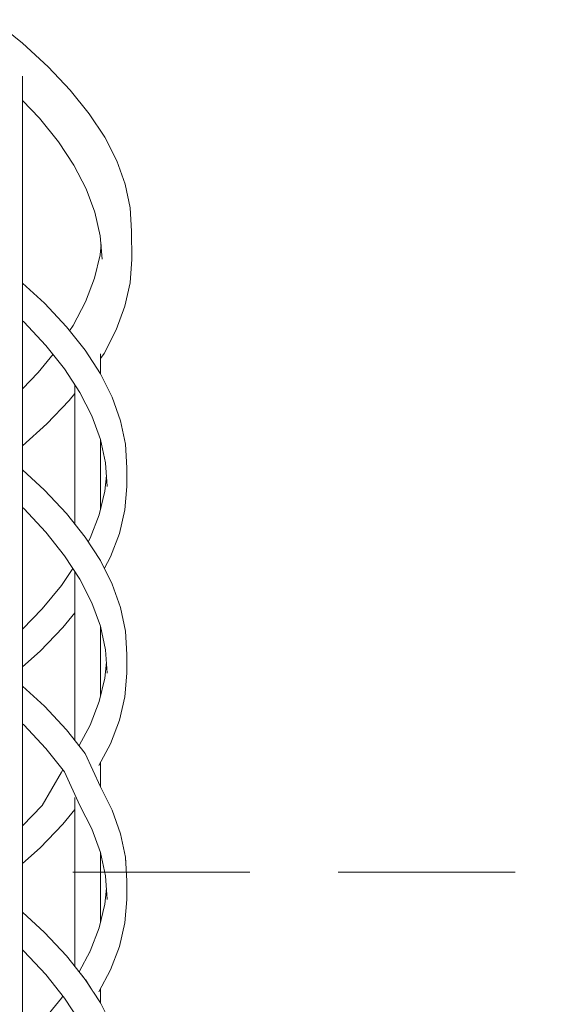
# Model space of a CAD drawing. Header units: millimetres. Extents: x 67877 to 166263, y -957 to 33454.
# Tile 40 of 98: x 83422 to 83959, y 8632 to 9633. Entities that reach past the tile are written whole.
import ezdxf

# ---------------------------------------------------------------- set-up
doc = ezdxf.new("R2010")
doc.units = ezdxf.units.MM
doc.linetypes.add('Przerywana gęsta', pattern=[135, 90, -45])
doc.linetypes.add('Wipeout_Contour', pattern=[1000, 0, -1000])
doc.layers.add('0_Nr_pióra__103', color=7, linetype='Continuous', lineweight=5)
doc.layers.add('inw_ściany zewnętrzne_Nr_pióra__61', color=251, linetype='Continuous', lineweight=13)

msp = doc.modelspace()

# ---------------------------------------------------------------- linework, layer by layer
at = {"layer": '0_Nr_pióra__103', "linetype": 'Continuous'}
for p, q in [((83424.482, 9609.051), (83395.084, 9632.965)), ((83450.553, 9585.138), (83424.482, 9609.051)), ((83473.234, 9561.225), (83450.553, 9585.138)), ((83492.47, 9537.312), (83473.234, 9561.225)), ((83441.77, 9532.758), (83424.712, 9550.758)), ((83508.213, 9513.398), (83492.47, 9537.312)), ((83461.065, 9508.845), (83441.77, 9532.758)), ((83476.943, 9484.932), (83461.065, 9508.845)), ((83520.424, 9489.485), (83508.213, 9513.398)), ((83489.367, 9461.018), (83476.943, 9484.932)), ((83529.073, 9465.572), (83520.424, 9489.485)), ((83534.14, 9441.658), (83529.073, 9465.572)), ((83498.305, 9437.105), (83489.367, 9461.018)), ((83503.736, 9413.192), (83498.305, 9437.105)), ((83535.611, 9417.745), (83534.14, 9441.658)), ((83535.654, 9389.278), (83535.611, 9417.745)), ((83503.519, 9393.832), (83504.439, 9404.386)), ((83505.646, 9389.278), (83503.736, 9413.192)), ((83497.916, 9369.918), (83503.519, 9393.832)), ((83533.995, 9365.365), (83535.654, 9389.278)), ((83446.901, 9344.627), (83424.712, 9365.164)), ((83488.805, 9346.005), (83497.916, 9369.918)), ((83528.742, 9341.452), (83533.995, 9365.365)), ((83469.356, 9320.714), (83446.901, 9344.627)), ((83476.211, 9322.092), (83488.805, 9346.005)), ((83519.907, 9317.539), (83528.742, 9341.452)), ((83425.937, 9325.649), (83424.712, 9326.786)), ((83448.38, 9301.736), (83425.937, 9325.649)), ((83488.376, 9296.8), (83469.356, 9320.714)), ((83472.573, 9316.67), (83476.211, 9322.092)), ((83507.511, 9293.625), (83519.907, 9317.539)), ((83467.439, 9277.823), (83448.38, 9301.736)), ((83503.912, 9272.887), (83488.376, 9296.8)), ((83504.086, 9288.482), (83507.511, 9293.625)), ((83504.086, 9272.54), (83504.086, 9293.138)), ((83440.703, 9274.265), (83455.643, 9292.623)), ((83424.712, 9257.513), (83440.703, 9274.265)), ((83483.066, 9253.909), (83467.439, 9277.823)), ((83515.927, 9248.974), (83503.912, 9272.887)), ((83477.824, 9120.068), (83477.824, 9261.931)), ((83495.223, 9229.996), (83483.066, 9253.909)), ((83449.31, 9221.885), (83472.17, 9245.799)), ((83472.17, 9245.799), (83477.824, 9252.762)), ((83524.392, 9225.06), (83515.927, 9248.974)), ((83503.88, 9206.083), (83495.223, 9229.996)), ((83529.285, 9201.147), (83524.392, 9225.06)), ((83424.712, 9199.474), (83449.31, 9221.885)), ((83509.016, 9182.169), (83503.88, 9206.083)), ((83504.086, 9135.706), (83504.086, 9205.122)), ((83530.596, 9177.234), (83529.285, 9201.147)), ((83446.901, 9154.627), (83424.712, 9175.164)), ((83510.619, 9158.256), (83509.016, 9182.169)), ((83530.624, 9158.256), (83530.596, 9177.234)), ((83508.343, 9153.321), (83509.864, 9169.511)), ((83469.356, 9130.714), (83446.901, 9154.627)), ((83502.564, 9129.407), (83508.343, 9153.321)), ((83528.66, 9134.343), (83530.624, 9158.256)), ((83425.937, 9135.649), (83424.712, 9136.786)), ((83448.38, 9111.736), (83425.937, 9135.649)), ((83523.115, 9110.43), (83528.66, 9134.343)), ((83488.376, 9106.8), (83469.356, 9130.714)), ((83493.267, 9105.494), (83502.564, 9129.407)), ((83467.439, 9087.823), (83448.38, 9111.736)), ((83503.912, 9082.887), (83488.376, 9106.8)), ((83491.441, 9102.081), (83493.267, 9105.494)), ((83514.001, 9086.516), (83523.115, 9110.43)), ((83483.066, 9063.909), (83467.439, 9087.823)), ((83515.927, 9058.974), (83503.912, 9082.887)), ((83507.889, 9074.971), (83514.001, 9086.516)), ((83464.22, 9057.667), (83475.908, 9074.862)), ((83477.824, 8900.068), (83477.824, 9071.931)), ((83495.223, 9039.996), (83483.066, 9063.909)), ((83444.541, 9033.754), (83464.22, 9057.667)), ((83524.392, 9035.06), (83515.927, 9058.974)), ((83424.712, 9013.187), (83444.541, 9033.754)), ((83503.88, 9016.083), (83495.223, 9039.996)), ((83529.285, 9011.147), (83524.392, 9035.06)), ((83465.518, 9014.776), (83477.824, 9029.752)), ((83442.442, 8990.863), (83465.518, 9014.776)), ((83509.016, 8992.169), (83503.88, 9016.083)), ((83504.086, 8945.706), (83504.086, 9015.122)), ((83530.596, 8987.234), (83529.285, 9011.147)), ((83424.712, 8974.831), (83442.442, 8990.863)), ((83510.619, 8968.256), (83509.016, 8992.169)), ((83530.624, 8968.256), (83530.596, 8987.234)), ((83508.343, 8963.321), (83509.864, 8979.511)), ((83502.564, 8939.407), (83508.343, 8963.321)), ((83528.66, 8944.343), (83530.624, 8968.256)), ((83446.901, 8934.627), (83424.712, 8955.164)), ((83523.115, 8920.43), (83528.66, 8944.343)), ((83469.356, 8910.714), (83446.901, 8934.627)), ((83493.267, 8915.494), (83502.564, 8939.407)), ((83425.937, 8915.649), (83424.712, 8916.786)), ((83448.38, 8891.736), (83425.937, 8915.649)), ((83482.123, 8894.662), (83493.267, 8915.494)), ((83514.001, 8896.516), (83523.115, 8920.43)), ((83488.376, 8886.8), (83469.356, 8910.714)), ((83502.262, 8874.341), (83514.001, 8896.516)), ((83467.439, 8867.823), (83448.38, 8891.736)), ((83503.912, 8852.887), (83488.376, 8886.8)), ((83504.086, 8852.54), (83504.086, 8877.787)), ((83444.541, 8833.754), (83464.22, 8867.667)), ((83464.22, 8867.667), (83465.758, 8869.931)), ((83483.066, 8833.909), (83467.439, 8867.823)), ((83515.927, 8828.974), (83503.912, 8852.887)), ((83444.541, 8613.754), (83464.22, 8637.667)), ((83464.22, 8637.667), (83465.758, 8639.931)), ((83483.066, 8613.909), (83467.439, 8637.823)), ((83515.927, 8608.974), (83503.912, 8632.887))]:
    msp.add_line(p, q, dxfattribs=at)

# ---------------------------------------------------------------- wipeouts: each hides what was drawn before it
at = {"linetype": 'Wipeout_Contour', "ltscale": 2315146.605279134}
msp.add_wipeout([(83424.712, 8781.413), (83424.712, 8774.831), (83442.442, 8790.863)], dxfattribs=at)
at = {"linetype": 'Wipeout_Contour', "ltscale": 2315212.705706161}
msp.add_wipeout([(83467.535, 8661.736), (83444.782, 8685.649), (83448.38, 8661.736)], dxfattribs=at)
at = {"linetype": 'Wipeout_Contour', "ltscale": 3087140.268242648}
msp.add_wipeout([(83514.001, 8666.516), (83492.446, 8650.536), (83496.185, 8644.78), (83502.262, 8644.341)], dxfattribs=at)

# ---------------------------------------------------------------- next in the draw order: wipeouts: each hides what was drawn before it
at = {"linetype": 'Wipeout_Contour', "ltscale": 2315146.732788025}
msp.add_wipeout([(83424.712, 8790.863), (83424.712, 8781.413), (83442.442, 8790.863)], dxfattribs=at)
at = {"linetype": 'Wipeout_Contour', "ltscale": 2315170.615114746}
msp.add_wipeout([(83444.782, 8685.649), (83425.937, 8685.649), (83448.38, 8661.736)], dxfattribs=at)
at = {"linetype": 'Wipeout_Contour', "ltscale": 3087125.389221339}
msp.add_wipeout([(83494.23, 8666.516), (83488.809, 8656.133), (83492.446, 8650.536), (83514.001, 8666.516)], dxfattribs=at)

# ---------------------------------------------------------------- next in the draw order: linework, layer by layer
at = {"layer": '0_Nr_pióra__103', "linetype": 'Continuous'}
msp.add_line((83504.086, 8632.54), (83504.086, 8647.787), dxfattribs=at)

# ---------------------------------------------------------------- next in the draw order: wipeouts: each hides what was drawn before it
at = {"linetype": 'Wipeout_Contour', "ltscale": 3086897.377011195}
msp.add_wipeout([(83465.518, 8814.776), (83424.712, 8791.465), (83424.712, 8790.863), (83442.442, 8790.863)], dxfattribs=at)
at = {"linetype": 'Wipeout_Contour', "ltscale": 2315235.328409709}
msp.add_wipeout([(83446.901, 8704.627), (83467.535, 8661.736), (83469.356, 8680.714)], dxfattribs=at)
at = {"linetype": 'Wipeout_Contour', "ltscale": 3087090.422879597}
msp.add_wipeout([(83494.23, 8666.516), (83483.664, 8662.725), (83488.376, 8656.8), (83488.809, 8656.133)], dxfattribs=at)

# ---------------------------------------------------------------- next in the draw order: linework, layer by layer
at = {"layer": '0_Nr_pióra__103', "linetype": 'Continuous'}
msp.add_line((83503.912, 8632.887), (83488.376, 8656.8), dxfattribs=at)

# ---------------------------------------------------------------- next in the draw order: wipeouts: each hides what was drawn before it
at = {"linetype": 'Wipeout_Contour', "ltscale": 3086901.454089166}
msp.add_wipeout([(83446.417, 8814.776), (83424.712, 8791.97), (83424.712, 8791.465), (83465.518, 8814.776)], dxfattribs=at)
at = {"linetype": 'Wipeout_Contour', "ltscale": 2315211.619011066}
msp.add_wipeout([(83467.535, 8661.736), (83446.901, 8704.627), (83444.782, 8685.649)], dxfattribs=at)
at = {"linetype": 'Wipeout_Contour', "ltscale": 3087088.790074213}
msp.add_wipeout([(83493.267, 8685.494), (83482.123, 8664.662), (83483.664, 8662.725), (83494.23, 8666.516)], dxfattribs=at)

# ---------------------------------------------------------------- next in the draw order: linework, layer by layer
at = {"layer": '0_Nr_pióra__103', "linetype": 'Continuous'}
for p, q in [((83477.824, 8670.068), (83477.824, 8841.931)), ((83465.518, 8814.776), (83477.824, 8829.752)), ((83467.439, 8637.823), (83448.38, 8661.736))]:
    msp.add_line(p, q, dxfattribs=at)

# ---------------------------------------------------------------- next in the draw order: wipeouts: each hides what was drawn before it
at = {"linetype": 'Wipeout_Contour', "ltscale": 2315151.121604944}
msp.add_wipeout([(83424.712, 8810.479), (83424.712, 8791.97), (83446.417, 8814.776)], dxfattribs=at)
at = {"linetype": 'Wipeout_Contour', "ltscale": 3086857.288800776}
msp.add_wipeout([(83424.712, 8704.018), (83424.712, 8689.671), (83425.937, 8685.649), (83444.782, 8685.649)], dxfattribs=at)
at = {"linetype": 'Wipeout_Contour', "ltscale": 2315382.93027041}
msp.add_wipeout([(83494.23, 8666.516), (83514.001, 8666.516), (83523.115, 8690.43)], dxfattribs=at)

# ---------------------------------------------------------------- next in the draw order: linework, layer by layer
at = {"layer": '0_Nr_pióra__103', "linetype": 'Continuous'}
for p, q in [((83424.712, 8813.187), (83444.541, 8833.754)), ((83442.442, 8790.863), (83465.518, 8814.776)), ((83424.712, 8774.831), (83442.442, 8790.863))]:
    msp.add_line(p, q, dxfattribs=at)

# ---------------------------------------------------------------- next in the draw order: wipeouts: each hides what was drawn before it
at = {"linetype": 'Wipeout_Contour', "ltscale": 2315127.931179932}
msp.add_wipeout([(83424.712, 8689.671), (83424.712, 8686.786), (83425.937, 8685.649)], dxfattribs=at)
at = {"linetype": 'Wipeout_Contour', "ltscale": 2315372.707041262}
msp.add_wipeout([(83503.217, 8690.43), (83494.23, 8666.516), (83523.115, 8690.43)], dxfattribs=at)

# ---------------------------------------------------------------- next in the draw order: wipeouts: each hides what was drawn before it
at = {"linetype": 'Wipeout_Contour', "ltscale": 3086877.965528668}
msp.add_wipeout([(83446.901, 8704.627), (83424.712, 8725.164), (83424.712, 8721.944), (83444.782, 8685.649)], dxfattribs=at)
at = {"linetype": 'Wipeout_Contour', "ltscale": 2315343.035488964}
msp.add_wipeout([(83503.217, 8690.43), (83493.267, 8685.494), (83494.23, 8666.516)], dxfattribs=at)

# ---------------------------------------------------------------- next in the draw order: linework, layer by layer
at = {"layer": '0_Nr_pióra__103', "linetype": 'Continuous'}
msp.add_line((83502.262, 8644.341), (83514.001, 8666.516), dxfattribs=at)

# ---------------------------------------------------------------- next in the draw order: wipeouts: each hides what was drawn before it
at = {"linetype": 'Wipeout_Contour', "ltscale": 3086856.53584019}
msp.add_wipeout([(83424.712, 8706.82), (83424.712, 8704.018), (83444.782, 8685.649), (83424.712, 8721.944)], dxfattribs=at)
at = {"linetype": 'Wipeout_Contour', "ltscale": 2315350.851047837}
msp.add_wipeout([(83502.564, 8709.407), (83493.267, 8685.494), (83503.217, 8690.43)], dxfattribs=at)

# ---------------------------------------------------------------- next in the draw order: linework, layer by layer
at = {"layer": '0_Nr_pióra__103', "linetype": 'Continuous'}
for p, q in [((83424.712, 8503.997), (83424.712, 9575.694)), ((83446.901, 8704.627), (83424.712, 8725.164)), ((83469.356, 8680.714), (83446.901, 8704.627)), ((83425.937, 8685.649), (83424.712, 8686.786)), ((83448.38, 8661.736), (83425.937, 8685.649)), ((83482.123, 8664.662), (83493.267, 8685.494)), ((83488.376, 8656.8), (83469.356, 8680.714))]:
    msp.add_line(p, q, dxfattribs=at)

# ---------------------------------------------------------------- next in the draw order: wipeouts: each hides what was drawn before it
at = {"linetype": 'Wipeout_Contour', "ltscale": 2315407.01937153}
msp.add_wipeout([(83503.217, 8690.43), (83523.115, 8690.43), (83528.66, 8714.343)], dxfattribs=at)

# ---------------------------------------------------------------- next in the draw order: wipeouts: each hides what was drawn before it
at = {"linetype": 'Wipeout_Contour', "ltscale": 2315393.344646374}
msp.add_wipeout([(83508.684, 8714.343), (83503.217, 8690.43), (83528.66, 8714.343)], dxfattribs=at)

# ---------------------------------------------------------------- next in the draw order: linework, layer by layer
at = {"layer": '0_Nr_pióra__103', "linetype": 'Continuous'}
msp.add_line((83514.001, 8666.516), (83523.115, 8690.43), dxfattribs=at)

# ---------------------------------------------------------------- next in the draw order: wipeouts: each hides what was drawn before it
at = {"linetype": 'Wipeout_Contour', "ltscale": 2315367.318120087}
msp.add_wipeout([(83502.564, 8709.407), (83503.217, 8690.43), (83508.684, 8714.343)], dxfattribs=at)

# ---------------------------------------------------------------- next in the draw order: wipeouts: each hides what was drawn before it
at = {"linetype": 'Wipeout_Contour', "ltscale": 2315371.927444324}
msp.add_wipeout([(83508.343, 8733.321), (83502.564, 8709.407), (83508.684, 8714.343)], dxfattribs=at)

# ---------------------------------------------------------------- next in the draw order: linework, layer by layer
at = {"layer": '0_Nr_pióra__103', "linetype": 'Continuous'}
msp.add_line((83493.267, 8685.494), (83502.564, 8709.407), dxfattribs=at)

# ---------------------------------------------------------------- next in the draw order: wipeouts: each hides what was drawn before it
at = {"linetype": 'Wipeout_Contour', "ltscale": 2315420.410882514}
msp.add_wipeout([(83508.684, 8714.343), (83528.66, 8714.343), (83530.624, 8738.256)], dxfattribs=at)

# ---------------------------------------------------------------- next in the draw order: wipeouts: each hides what was drawn before it
at = {"linetype": 'Wipeout_Contour', "ltscale": 2315403.381411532}
msp.add_wipeout([(83508.684, 8714.343), (83530.624, 8738.256), (83510.619, 8738.256)], dxfattribs=at)

# ---------------------------------------------------------------- next in the draw order: linework, layer by layer
at = {"layer": '0_Nr_pióra__103', "linetype": 'Continuous'}
msp.add_line((83523.115, 8690.43), (83528.66, 8714.343), dxfattribs=at)

# ---------------------------------------------------------------- next in the draw order: wipeouts: each hides what was drawn before it
at = {"linetype": 'Wipeout_Contour', "ltscale": 2315381.000151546}
msp.add_wipeout([(83508.343, 8733.321), (83508.684, 8714.343), (83510.619, 8738.256)], dxfattribs=at)

# ---------------------------------------------------------------- next in the draw order: wipeouts: each hides what was drawn before it
at = {"linetype": 'Wipeout_Contour', "ltscale": 2315381.925608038}
msp.add_wipeout([(83509.864, 8749.511), (83508.343, 8733.321), (83510.619, 8738.256)], dxfattribs=at)

# ---------------------------------------------------------------- next in the draw order: wipeouts: each hides what was drawn before it
at = {"linetype": 'Wipeout_Contour', "ltscale": 2315423.223910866}
msp.add_wipeout([(83510.619, 8738.256), (83530.624, 8738.256), (83529.001, 8762.169)], dxfattribs=at)

# ---------------------------------------------------------------- next in the draw order: wipeouts: each hides what was drawn before it
at = {"linetype": 'Wipeout_Contour', "ltscale": 2315402.645194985}
msp.add_wipeout([(83510.619, 8738.256), (83529.001, 8762.169), (83509.016, 8762.169)], dxfattribs=at)

# ---------------------------------------------------------------- next in the draw order: linework, layer by layer
at = {"layer": '0_Nr_pióra__103', "linetype": 'Continuous'}
for p, q in [((83508.343, 8733.321), (83509.864, 8749.511)), ((83502.564, 8709.407), (83508.343, 8733.321))]:
    msp.add_line(p, q, dxfattribs=at)

# ---------------------------------------------------------------- next in the draw order: wipeouts: each hides what was drawn before it
at = {"linetype": 'Wipeout_Contour', "ltscale": 2315443.717778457}
msp.add_wipeout([(83530.624, 8738.256), (83530.596, 8757.234), (83529.285, 8781.147)], dxfattribs=at)

# ---------------------------------------------------------------- next in the draw order: wipeouts: each hides what was drawn before it
at = {"linetype": 'Wipeout_Contour', "ltscale": 2315442.965734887}
msp.add_wipeout([(83530.624, 8738.256), (83529.285, 8781.147), (83529.001, 8762.169)], dxfattribs=at)

# ---------------------------------------------------------------- next in the draw order: linework, layer by layer
at = {"layer": '0_Nr_pióra__103', "linetype": 'Continuous'}
msp.add_line((83528.66, 8714.343), (83530.624, 8738.256), dxfattribs=at)

# ---------------------------------------------------------------- next in the draw order: wipeouts: each hides what was drawn before it
at = {"linetype": 'Wipeout_Contour', "ltscale": 2315415.520553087}
msp.add_wipeout([(83523.796, 8786.083), (83509.016, 8762.169), (83529.001, 8762.169)], dxfattribs=at)

# ---------------------------------------------------------------- next in the draw order: wipeouts: each hides what was drawn before it
at = {"linetype": 'Wipeout_Contour', "ltscale": 2315391.072196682}
msp.add_wipeout([(83523.796, 8786.083), (83503.88, 8786.083), (83509.016, 8762.169)], dxfattribs=at)

# ---------------------------------------------------------------- next in the draw order: linework, layer by layer
at = {"layer": '0_Nr_pióra__103', "linetype": 'Continuous'}
msp.add_line((83510.619, 8738.256), (83509.016, 8762.169), dxfattribs=at)

# ---------------------------------------------------------------- next in the draw order: wipeouts: each hides what was drawn before it
at = {"linetype": 'Wipeout_Contour', "ltscale": 2315436.477461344}
msp.add_wipeout([(83524.392, 8805.06), (83529.001, 8762.169), (83529.285, 8781.147)], dxfattribs=at)

# ---------------------------------------------------------------- next in the draw order: wipeouts: each hides what was drawn before it
at = {"linetype": 'Wipeout_Contour', "ltscale": 2315431.854300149}
msp.add_wipeout([(83524.392, 8805.06), (83523.796, 8786.083), (83529.001, 8762.169)], dxfattribs=at)

# ---------------------------------------------------------------- next in the draw order: linework, layer by layer
at = {"layer": '0_Nr_pióra__103', "linetype": 'Continuous'}
for p, q in [((83530.596, 8757.234), (83529.285, 8781.147)), ((83530.624, 8738.256), (83530.596, 8757.234))]:
    msp.add_line(p, q, dxfattribs=at)
at = {"layer": 'inw_ściany zewnętrzne_Nr_pióra__61', "linetype": 'Przerywana gęsta', "ltscale": 2, "flags": 128}
msp.add_lwpolyline([(82665.7, 8766.011), (90410.826, 8766.011)], dxfattribs=at)

# ---------------------------------------------------------------- next in the draw order: wipeouts: each hides what was drawn before it
at = {"linetype": 'Wipeout_Contour', "ltscale": 2315397.134577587}
msp.add_wipeout([(83503.88, 8786.083), (83523.796, 8786.083), (83515.021, 8809.996)], dxfattribs=at)

# ---------------------------------------------------------------- next in the draw order: linework, layer by layer
at = {"layer": '0_Nr_pióra__103', "linetype": 'Continuous'}
msp.add_line((83529.285, 8781.147), (83524.392, 8805.06), dxfattribs=at)

# ---------------------------------------------------------------- next in the draw order: wipeouts: each hides what was drawn before it
at = {"linetype": 'Wipeout_Contour', "ltscale": 2315368.875732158}
msp.add_wipeout([(83503.88, 8786.083), (83515.021, 8809.996), (83495.223, 8809.996)], dxfattribs=at)

# ---------------------------------------------------------------- next in the draw order: linework, layer by layer
at = {"layer": '0_Nr_pióra__103', "linetype": 'Continuous'}
for p, q in [((83495.223, 8809.996), (83483.066, 8833.909)), ((83524.392, 8805.06), (83515.927, 8828.974)), ((83503.88, 8786.083), (83495.223, 8809.996)), ((83509.016, 8762.169), (83503.88, 8786.083)), ((83504.086, 8715.706), (83504.086, 8785.122))]:
    msp.add_line(p, q, dxfattribs=at)

doc.saveas('drawing.dxf')
